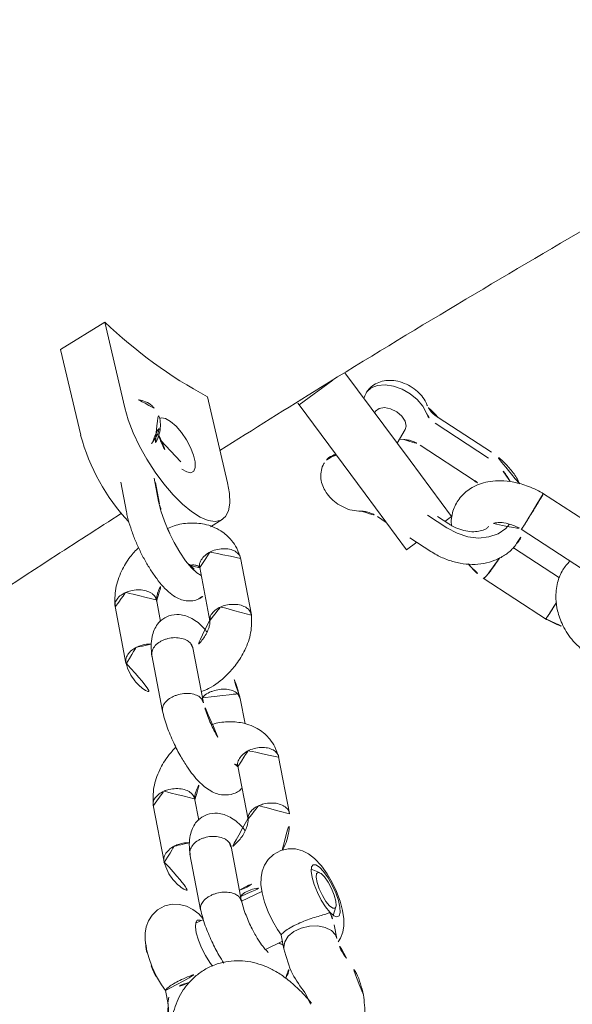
# Model space of a CAD drawing. Extents: x 5459245 to 5462690, y 5971016 to 5972523.
# Tile 133 of 136: x 5462452.2649 to 5462452.3441, y 5972214.0034 to 5972214.1444. Entities that reach past the tile are written whole.
import ezdxf

# ---------------------------------------------------------------- set-up
doc = ezdxf.new("R2010")
doc.units = 0
doc.layers.add('A_MAŁA ARCHITEKTURA', color=195, linetype='CONTINUOUS', lineweight=9)

# ---------------------------------------------------------------- blocks, each defined once
blk = doc.blocks.new('A$C43995eb0')
at = {"layer": 'A_MAŁA ARCHITEKTURA', "linetype": 'Continuous'}
for p, q in [((1219.81, -743.24), (1218.67, -754.02)), ((1224.67, -754.37), (1225.76, -743.99)), ((1233.37, -756.03), (1234.51, -745.26)), ((1228.36, -746.32), (1227.54, -754.17)), ((1288.87, -751.21), (1287.29, -752.44)), ((1297.84, -751.75), (1298.97, -750.31)), ((1298.44, -750.97), (1298.07, -752)), ((1298.76, -750.22), (1298.44, -750.97)), ((1286.15, -753.19), (1284.89, -753.41)), ((1281.59, -757.73), (1281.71, -759.01)), ((1292.05, -758.53), (1293.62, -757.31)), ((1294.9, -759.63), (1292.75, -757.99)), ((1216.8, -763.2), (1215.85, -772.25)), ((1217.73, -763.2), (1216.77, -772.25)), ((1220.53, -772.76), (1221.48, -763.71)), ((1228.71, -763.98), (1228.5, -765.9)), ((1229, -767.25), (1229.34, -763.96)), ((1287.74, -763.84), (1290.31, -765.8)), ((1227.59, -764.1), (1223.17, -773.03)), ((1228.64, -764.62), (1227.59, -764.1)), ((1233.02, -768.03), (1233.39, -764.48)), ((1276, -765.4), (1269.48, -770.49)), ((1290.33, -765.78), (1284.02, -770.7)), ((1234.76, -767.65), (1230.34, -776.58)), ((1234.76, -767.65), (1233.14, -766.85)), ((1295.12, -769.47), (1296.13, -770.24)), ((1306.67, -769.69), (1308.24, -768.46)), ((1273.35, -775.07), (1279.46, -770.3)), ((1287.67, -775.46), (1294.08, -770.47)), ((1232.43, -773.53), (1232.59, -772.03)), ((1223.17, -773.03), (1216.22, -787.07)), ((1221.13, -775.78), (1220.89, -775.17)), ((1221.79, -775.82), (1219.54, -775.68)), ((1230.34, -776.58), (1223.3, -790.79)), ((1282.77, -776.55), (1280.24, -778.52)), ((1267.49, -776.91), (1264.55, -779.2)), ((1283.83, -783.33), (1290.36, -778.24)), ((1219.21, -780.67), (1219.38, -780.68)), ((1217.86, -783), (1218.26, -782.94)), ((1253.15, -783.21), (1246.63, -788.3)), ((1267.49, -783.59), (1261.17, -788.51)), ((1223.3, -790.79), (1217.93, -788.13)), ((1250.5, -792.88), (1256.62, -788.11)), ((1264.82, -793.27), (1271.23, -788.28)), ((1223.3, -790.79), (1223.16, -791.09)), ((1244.6, -794.16), (1242.91, -793.14)), ((1228.24, -803.01), (1237.88, -794.86)), ((1259.92, -794.36), (1257.4, -796.33)), ((1260.99, -801.14), (1267.51, -796.05)), ((1248.11, -798.9), (1247.9, -799.17)), ((1238.28, -802.17), (1236.82, -806.2)), ((1242.08, -804.5), (1244.76, -802.42)), ((1245, -802.14), (1242.53, -804.07)), ((1244.78, -808.5), (1248.2, -805.84)), ((1235.04, -812.83), (1225.4, -820.98)), ((1241.4, -816.67), (1231.76, -824.82)), ((1231.76, -824.82), (1225.4, -820.98))]:
    blk.add_line(p, q, dxfattribs=at)
at = {"layer": 'A_MAŁA ARCHITEKTURA', "linetype": 'Continuous', "flags": 128}
for points in [[(1289.21, -750.83), (1288.57, -750.78), (1287.65, -750.89), (1286.78, -751.17), (1285.9, -751.62), (1284.9, -752.33), (1283.89, -753.25), (1282.9, -754.34), (1282.02, -755.48), (1281.25, -756.67), (1280.61, -757.91), (1280.1, -759.29), (1279.91, -760.34), (1279.91, -761.33), (1280.13, -762.33), (1280.59, -763.29), (1281.28, -764.12), (1282.27, -764.8), (1283.28, -765.14), (1284.25, -765.24), (1285.16, -765.13), (1286.04, -764.86), (1286.92, -764.42), (1287.91, -763.73), (1288.92, -762.82), (1289.92, -761.73), (1290.81, -760.59), (1291.58, -759.4), (1292.05, -758.52), (1292.05, -758.52)], [(1293.64, -757.29), (1293.44, -757.43), (1292.66, -757.66), (1291.75, -757.57), (1290.78, -757.15), (1289.86, -756.45), (1289.07, -755.53), (1288.5, -754.49), (1288.19, -753.42), (1288.19, -752.44), (1288.48, -751.64), (1288.87, -751.21)], [(1285.97, -753.82), (1286.16, -753.1), (1286.1, -752.61), (1285.82, -752.4), (1285.33, -752.49), (1284.67, -752.87), (1283.91, -753.51), (1283.11, -754.35), (1282.35, -755.31), (1281.68, -756.31), (1281.18, -757.27), (1280.88, -758.09), (1280.81, -758.7), (1280.99, -759.05), (1281.38, -759.11), (1281.96, -758.88), (1282.68, -758.36), (1283.47, -757.62), (1284.26, -756.71), (1284.98, -755.71), (1285.57, -754.72), (1285.97, -753.82)], [(1283.69, -756.7), (1283.01, -757.39), (1282.39, -757.86), (1281.91, -758.04), (1281.64, -757.9), (1281.61, -757.47), (1281.82, -756.81), (1282.26, -756), (1282.85, -755.15), (1283.52, -754.37), (1284.18, -753.79), (1284.74, -753.46), (1285.12, -753.43), (1285.28, -753.72), (1285.18, -754.28), (1284.85, -755.03), (1284.33, -755.87), (1283.69, -756.7)], [(1229.34, -763.96), (1229.37, -762.3), (1229.11, -760.69), (1228.57, -759.24), (1227.77, -758), (1226.76, -757.04), (1225.59, -756.4), (1224.85, -756.2)], [(1295.43, -769.71), (1295.44, -769.86), (1295.61, -770.21), (1296.01, -770.27), (1296.59, -770.03), (1297.3, -769.52), (1298.09, -768.77), (1298.88, -767.86), (1299.6, -766.86), (1300.19, -765.87), (1300.49, -765.27)], [(1295.06, -769.53), (1294.73, -770.44), (1294.54, -771.49), (1294.54, -772.49), (1294.75, -773.49), (1295.21, -774.44), (1295.91, -775.27), (1296.89, -775.95), (1297.9, -776.3), (1298.87, -776.39), (1299.79, -776.29), (1300.66, -776.02), (1301.54, -775.58), (1302.53, -774.88), (1303.55, -773.97), (1304.55, -772.88), (1305.43, -771.74), (1306.21, -770.55), (1306.67, -769.67), (1306.67, -769.67)], [(1308.2, -768.5), (1308.07, -768.58), (1307.29, -768.82)], [(1216.06, -774.02), (1215.41, -774.94), (1214.93, -776.08), (1214.65, -777.36), (1214.59, -778.7), (1214.76, -779.98), (1215.14, -781.14), (1215.7, -782.07), (1216.42, -782.72), (1217.22, -783.03), (1217.85, -783.03)], [(1219.54, -775.68), (1219.02, -775.78), (1218.45, -776.23), (1218.03, -776.98), (1217.81, -777.91)], [(1217.81, -777.91), (1217.83, -778.88), (1218.08, -779.74), (1218.53, -780.37), (1219.11, -780.65), (1219.21, -780.67)], [(1244.76, -802.42), (1245.81, -801.51), (1246.89, -800.4), (1247.97, -799.13), (1248.97, -797.79), (1249.85, -796.42), (1250.56, -795.11), (1251.08, -793.91), (1251.37, -792.89), (1251.42, -792.16)], [(1237.88, -794.86), (1239.15, -793.91), (1240.34, -793.25), (1241.41, -792.92), (1242.33, -792.92), (1243.07, -793.25), (1243.61, -793.91), (1243.94, -794.86), (1244.03, -796.09), (1243.9, -797.56), (1243.54, -799.21), (1242.96, -801.01), (1242.19, -802.89), (1241.24, -804.8), (1240.15, -806.69), (1238.95, -808.48), (1237.67, -810.14), (1236.35, -811.6), (1235.04, -812.83)], [(1234.13, -807.7), (1233.93, -807.5), (1233.74, -806.93), (1233.78, -806.11), (1234.03, -805.11), (1234.48, -804), (1235.09, -802.89), (1235.81, -801.85), (1236.58, -800.97), (1237.34, -800.32), (1238.03, -799.96), (1238.6, -799.92), (1238.99, -800.19), (1239.17, -800.76), (1239.14, -801.58), (1239.14, -801.58)], [(1237.53, -807.07), (1237.78, -807.1), (1237.89, -807.1)]]:
    blk.add_lwpolyline(points, dxfattribs=at)
at = {"layer": 'A_MAŁA ARCHITEKTURA', "linetype": 'Continuous'}
for centre, radius, start, end in [((1226.93, -764.12), 9.24, 145.5075, 174.3114), ((1307.42, -764.61), 4.21, 218.4772, 268.1615), ((1293.24, -763.16), 15, 318.354, 334.3568), ((1213.65, -772.01), 3.13, 320.2354, 355.6447), ((1297.15, -767.21), 9.39, 301.0804, 320.9849), ((1229.33, -781.31), 2.52, 215.3903, 263.0984), ((1229.14, -799.47), 10.22, 314.1122, 348.068), ((1159.84, -801.41), 68.41, 343.3777, 358.6603), ((1221.59, -794.82), 29.5, 312.1919, 340.0057), ((1236.6, -810.89), 3.93, 76.3177, 152.1484)]:
    blk.add_arc(centre, radius, start, end, dxfattribs=at)
for points, knots in [([(1234.26, -797.92), (1229.39, -795.03), (1217.97, -788.23), (1200.16, -777.22), (1180.81, -764.94), (1161.61, -752.37), (1142.55, -739.54), (1123.64, -726.44), (1104.89, -713.07), (1086.29, -699.44), (1067.86, -685.55), (1049.58, -671.4), (1031.47, -656.99), (1013.53, -642.33), (995.75, -627.41), (978.15, -612.25), (960.73, -596.84), (943.5, -581.17), (929.24, -567.93), (920.79, -559.83), (917.97, -557.12)], [0, 0, 0, 0, 0.043146, 0.101159, 0.159168, 0.217172, 0.275172, 0.333168, 0.391159, 0.449146, 0.507128, 0.565107, 0.623081, 0.681051, 0.739017, 0.796978, 0.854936, 0.91289, 0.970839, 1, 1, 1, 1]), ([(768.63, -596.05), (771.65, -599.17), (780.31, -608.14), (794.77, -622.76), (812.06, -639.86), (829.56, -656.71), (847.24, -673.32), (865.1, -689.7), (883.15, -705.82), (901.38, -721.7), (919.78, -737.33), (938.36, -752.71), (957.11, -767.84), (976.03, -782.7), (995.11, -797.31), (1014.36, -811.66), (1033.77, -825.75), (1053.33, -839.57), (1073.05, -853.12), (1092.91, -866.4), (1112.93, -879.41), (1133.09, -892.15), (1153.39, -904.61), (1173.83, -916.79), (1194.41, -928.7), (1215.11, -940.32), (1235.95, -951.66), (1256.91, -962.72), (1277.99, -973.49), (1299.2, -983.97), (1320.52, -994.16), (1341.95, -1004.07), (1363.49, -1013.68), (1385.14, -1022.99), (1406.89, -1032.01), (1428.74, -1040.74), (1450.68, -1049.16), (1472.72, -1057.29), (1494.85, -1065.11), (1517.06, -1072.64), (1539.36, -1079.86), (1561.73, -1086.78), (1584.18, -1093.39), (1606.7, -1099.69), (1629.3, -1105.69), (1651.95, -1111.39), (1674.67, -1116.77), (1697.45, -1121.84), (1720.28, -1126.61), (1743.17, -1131.06), (1766.1, -1135.2), (1789.08, -1139.03), (1812.09, -1142.55), (1835.15, -1145.75), (1858.24, -1148.64), (1881.36, -1151.22), (1904.5, -1153.48), (1927.67, -1155.42), (1950.86, -1157.05), (1974.07, -1158.37), (1997.29, -1159.37), (2019.69, -1160.04), (2034.36, -1160.25), (2041.28, -1160.34)], [0, 0, 0, 0, 0.008859, 0.025435, 0.04201, 0.058584, 0.075158, 0.09173, 0.108302, 0.124873, 0.141442, 0.158011, 0.174578, 0.191145, 0.20771, 0.224275, 0.240838, 0.257401, 0.273962, 0.290523, 0.307082, 0.32364, 0.340197, 0.356754, 0.373309, 0.389863, 0.406416, 0.422968, 0.439519, 0.456068, 0.472617, 0.489165, 0.505712, 0.522258, 0.538803, 0.555347, 0.57189, 0.588432, 0.604973, 0.621513, 0.638052, 0.654591, 0.671129, 0.687665, 0.704202, 0.720737, 0.737272, 0.753806, 0.770339, 0.786872, 0.803404, 0.819936, 0.836467, 0.852998, 0.869528, 0.886058, 0.902587, 0.919116, 0.935645, 0.952174, 0.968702, 0.98523, 1, 1, 1, 1]), ([(1225.54, -746.11), (1226.07, -746.24), (1227.23, -746.53), (1229.22, -746.33), (1231.12, -745.61), (1232.83, -744.4), (1234.35, -742.77), (1235.71, -740.43), (1236.12, -738.55), (1236.34, -737.56)], [0, 0, 0, 0, 0.110237, 0.242329, 0.398202, 0.513269, 0.653698, 0.818493, 1, 1, 1, 1]), ([(1312.8, -743.91), (1312.58, -743.78), (1311.36, -743.08), (1309.14, -742.26), (1306.38, -741.61), (1303.98, -741.36), (1301.68, -741.4), (1299.27, -741.77), (1296.67, -742.59), (1295.13, -743.61), (1294.3, -744.15)], [0, 0, 0, 0, 0.036482, 0.208719, 0.341591, 0.453002, 0.568338, 0.689293, 0.833584, 1, 1, 1, 1]), ([(1234.49, -745.53), (1234.5, -745.11), (1234.53, -744.28), (1234.5, -743.27), (1234.38, -742.72), (1234.35, -742.56)], [0, 0, 0, 0, 0.4217241, 0.8333673, 1, 1, 1, 1]), ([(1294.3, -744.15), (1293.48, -744.88), (1291.99, -746.2), (1291.14, -747.91), (1290.75, -748.69)], [0, 0, 0, 0, 0.547711, 1, 1, 1, 1]), ([(1231.72, -745.11), (1231.93, -745.13), (1232.48, -745.17), (1233.2, -745.24), (1233.65, -745.28), (1233.82, -745.3), (1233.83, -745.3)], [0, 0, 0, 0, 0.257155, 0.670893, 0.983477, 1, 1, 1, 1]), ([(1234.46, -745.39), (1234.47, -745.39), (1234.52, -745.39), (1234.3, -745.36), (1234, -745.32), (1233.84, -745.3), (1233.83, -745.3)], [0, 0, 0, 0, 0.123616, 0.611753, 0.980504, 1, 1, 1, 1]), ([(1290.74, -748.71), (1290.53, -749.15), (1290.08, -750.07), (1289.26, -750.84), (1288.83, -751.24)], [0, 0, 0, 0, 0.471357, 1, 1, 1, 1]), ([(1285.97, -753.82), (1285.98, -753.82), (1286.1, -753.66), (1286.5, -753.14), (1286.98, -752.73), (1287.31, -752.46)], [0, 0, 0, 0, 0.006402, 0.317954, 1, 1, 1, 1]), ([(1293.64, -757.28), (1294.59, -756.42), (1296.34, -754.79), (1297.36, -752.74), (1297.83, -751.78)], [0, 0, 0, 0, 0.53598, 1, 1, 1, 1]), ([(1298.07, -752), (1297.95, -752.36), (1297.59, -753.44), (1297.2, -755.11), (1297, -756.98), (1297.04, -758.67), (1297.31, -760.28), (1297.81, -761.81), (1298.57, -763.24), (1299.59, -764.57), (1300.87, -765.72), (1302.34, -766.6), (1303.88, -767.18), (1305.43, -767.49), (1306.96, -767.54), (1308.48, -767.38), (1310, -767), (1311.57, -766.41), (1313.25, -765.54), (1315.07, -764.36), (1316.95, -762.9), (1318.79, -761.24), (1320.55, -759.48), (1321.98, -757.9), (1322.82, -756.89), (1323.12, -756.54)], [0, 0, 0, 0, 0.029784, 0.087808, 0.135706, 0.178055, 0.217575, 0.25559, 0.292833, 0.329712, 0.370309, 0.409015, 0.446224, 0.482612, 0.51893, 0.55608, 0.595316, 0.63849, 0.688152, 0.746011, 0.806475, 0.863537, 0.917971, 0.970883, 1, 1, 1, 1]), ([(1218.7, -753.75), (1218.68, -754.17), (1218.64, -755), (1218.75, -756.58), (1219.09, -758.35), (1219.75, -760.09), (1220.76, -761.79), (1222.17, -763.24), (1224.11, -764.2), (1225.77, -764.41), (1227.09, -764.22), (1228.01, -763.96), (1228.52, -763.65), (1228.74, -763.52)], [0, 0, 0, 0, 0.065472, 0.129379, 0.246187, 0.348472, 0.435986, 0.584137, 0.705596, 0.826056, 0.887829, 0.952369, 1, 1, 1, 1]), ([(1218.73, -753.88), (1218.73, -753.88), (1218.72, -753.87), (1219.09, -753.88), (1219.65, -753.92), (1220.34, -753.96), (1221.14, -754.02), (1222.16, -754.11), (1223.13, -754.19), (1223.7, -754.25), (1223.96, -754.27), (1223.99, -754.28), (1224, -754.28)], [0, 0, 0, 0, 0.08357, 0.221181, 0.358766, 0.426809, 0.564376, 0.70195, 0.839573, 0.977196, 0.994503, 1, 1, 1, 1]), ([(1226.79, -754.03), (1226.59, -753.98), (1225.91, -753.83), (1225.21, -753.89), (1224.71, -753.94)], [0, 0, 0, 0, 0.296577, 1, 1, 1, 1]), ([(1233.39, -764.48), (1233.42, -764.15), (1233.49, -763.21), (1233.4, -761.68), (1233.03, -759.95), (1232.4, -758.33), (1231.51, -756.89), (1230.39, -755.68), (1229.1, -754.77), (1227.87, -754.2), (1227.08, -754.07), (1226.79, -754.03)], [0, 0, 0, 0, 0.069748, 0.193646, 0.318155, 0.442948, 0.567516, 0.690994, 0.812439, 0.931341, 1, 1, 1, 1]), ([(1292.03, -758.52), (1292.04, -758.52), (1292.09, -758.58), (1291.74, -758.52), (1291.06, -758.21), (1290.27, -757.72), (1289.54, -757.17), (1288.81, -756.58), (1287.96, -755.78), (1287.2, -755), (1286.55, -754.31), (1286.19, -753.96), (1286.01, -753.84), (1285.98, -753.82), (1285.97, -753.82)], [0, 0, 0, 0, 0.010156, 0.138144, 0.266876, 0.377826, 0.41722, 0.51541, 0.613437, 0.715638, 0.830224, 0.963479, 0.998944, 1, 1, 1, 1]), ([(1224.65, -754.37), (1224.64, -754.36), (1224.61, -754.35), (1224.28, -754.31), (1224.05, -754.28), (1224.01, -754.28), (1224, -754.28)], [0, 0, 0, 0, 0.43869, 0.920145, 0.980773, 1, 1, 1, 1]), ([(1225.75, -758.27), (1225.73, -758.26), (1225.69, -758.23), (1225.38, -757.89), (1225.03, -757.23), (1224.76, -756.27), (1224.67, -755.38), (1224.65, -754.75), (1224.67, -754.4), (1224.68, -754.22)], [0, 0, 0, 0, 0.0961233, 0.236512, 0.4284434, 0.6779172, 0.8270383, 0.9081341, 1, 1, 1, 1]), ([(1229.7, -755.26), (1229.89, -755.28), (1230.4, -755.34), (1231.28, -755.46), (1232.11, -755.6), (1232.55, -755.69), (1232.72, -755.73), (1232.73, -755.73)], [0, 0, 0, 0, 0.17076, 0.467307, 0.763998, 0.988151, 1, 1, 1, 1]), ([(1297.24, -755.16), (1296.91, -755.15), (1296.28, -755.14), (1295.59, -755.44), (1295.26, -755.59)], [0, 0, 0, 0, 0.532139, 1, 1, 1, 1]), ([(1232.56, -758.89), (1232.73, -758.45), (1233.12, -757.46), (1233.31, -756.38), (1233.41, -755.77)], [0, 0, 0, 0, 0.440945, 1, 1, 1, 1]), ([(1233.35, -755.96), (1233.36, -755.96), (1233.41, -755.93), (1233.2, -755.85), (1232.9, -755.77), (1232.74, -755.73), (1232.73, -755.73)], [0, 0, 0, 0, 0.135212, 0.61689, 0.980762, 1, 1, 1, 1]), ([(1218.99, -757.52), (1218.79, -757.79), (1218.25, -758.51), (1217.6, -759.88), (1217.04, -761.53), (1216.88, -762.66), (1216.8, -763.2)], [0, 0, 0, 0, 0.166115, 0.450971, 0.737493, 1, 1, 1, 1]), ([(1293.24, -758.36), (1293.18, -758.12), (1293.13, -757.87), (1293.17, -757.66), (1293.18, -757.65)], [0, 0, 0, 0, 0.9616752, 1, 1, 1, 1]), ([(1226.44, -758.69), (1226.56, -758.73), (1226.9, -758.84), (1227.42, -759.29), (1227.99, -760.03), (1228.44, -761.01), (1228.71, -762.18), (1228.77, -763.2), (1228.72, -763.8), (1228.71, -763.98)], [0, 0, 0, 0, 0.0964582, 0.2651912, 0.4257704, 0.5969582, 0.7648351, 0.9317973, 1, 1, 1, 1]), ([(1295.12, -759.07), (1295.11, -759.09), (1295.09, -759.12), (1294.97, -759.51), (1294.67, -760.2), (1294.09, -761.29), (1293.12, -762.76), (1292.02, -764.12), (1291.01, -765.19), (1290.48, -765.64), (1290.21, -765.88)], [0, 0, 0, 0, 0.060216, 0.14034, 0.249577, 0.389466, 0.560712, 0.763296, 0.876774, 1, 1, 1, 1]), ([(1221.48, -763.71), (1221.51, -763.5), (1221.55, -763.11), (1221.66, -762.74), (1221.72, -762.57)], [0, 0, 0, 0, 0.533219, 1, 1, 1, 1]), ([(1281.14, -763.95), (1281.07, -763.94), (1280.09, -763.87), (1278.18, -764.24), (1276.71, -765.03), (1275.95, -765.43)], [0, 0, 0, 0, 0.036223, 0.497666, 1, 1, 1, 1]), ([(1276.07, -765.4), (1275.95, -765.48), (1275.73, -765.62), (1275.55, -765.96), (1275.45, -766.3), (1275.39, -766.82), (1275.48, -767.56), (1275.85, -768.47), (1276.39, -769.25), (1276.82, -769.67), (1277.01, -769.83), (1277.02, -769.84)], [0, 0, 0, 0, 0.1160046, 0.1988176, 0.2816237, 0.3644297, 0.5318457, 0.699281, 0.8667785, 0.9933102, 1, 1, 1, 1]), ([(1289.05, -766.77), (1288.78, -766.52), (1287.88, -765.71), (1286.7, -765.23), (1285.89, -764.91)], [0, 0, 0, 0, 0.31026, 1, 1, 1, 1]), ([(1289.75, -766.23), (1289.64, -766.21), (1289.27, -766.13), (1288.74, -765.79), (1288.12, -765.26), (1287.64, -764.73), (1287.42, -764.28), (1287.34, -764.12)], [0, 0, 0, 0, 0.126264, 0.413699, 0.555834, 0.843201, 1, 1, 1, 1]), ([(1294.02, -770.51), (1294.62, -769.98), (1295.75, -768.97), (1297.35, -767.06), (1298.57, -765.39), (1299.15, -764.4), (1299.38, -764.01)], [0, 0, 0, 0, 0.3112784, 0.590832, 0.8376512, 1, 1, 1, 1]), ([(1294.12, -770.43), (1293.94, -770.54), (1293.58, -770.76), (1292.84, -770.73), (1292.17, -770.48), (1291.64, -770.14), (1291.26, -769.84), (1290.8, -769.37), (1290.29, -768.68), (1289.91, -767.79), (1289.79, -767), (1289.86, -766.56), (1289.92, -766.39), (1289.92, -766.38)], [0, 0, 0, 0, 0.119028, 0.24008, 0.361108, 0.42096, 0.480806, 0.540653, 0.66165, 0.782661, 0.903717, 0.995165, 1, 1, 1, 1]), ([(1290.33, -765.82), (1290.28, -765.86), (1290.08, -765.96), (1289.98, -766.2), (1289.92, -766.37), (1289.92, -766.38)], [0, 0, 0, 0, 0.271004, 0.9634, 1, 1, 1, 1]), ([(1306.65, -769.67), (1306.66, -769.68), (1306.68, -769.73), (1306.46, -769.69), (1306.07, -769.54), (1305.65, -769.34), (1304.87, -768.85), (1303.94, -768.16), (1302.91, -767.26), (1302.33, -766.66), (1302.01, -766.35)], [0, 0, 0, 0, 0.02801, 0.218635, 0.236457, 0.378445, 0.515121, 0.656595, 0.816004, 1, 1, 1, 1]), ([(1308.2, -768.49), (1308.83, -768.09), (1309.94, -767.37), (1311.42, -766.94), (1312.07, -766.74)], [0, 0, 0, 0, 0.559973, 1, 1, 1, 1]), ([(1269.51, -770.46), (1269.14, -770.83), (1268.45, -771.54), (1267.66, -772.97), (1267.16, -774.88), (1267.36, -777.18), (1268.31, -779.29), (1269.14, -780.58), (1269.75, -781.09), (1269.78, -781.12)], [0, 0, 0, 0, 0.126745, 0.241554, 0.422843, 0.638342, 0.815134, 0.99044, 1, 1, 1, 1]), ([(1269.53, -770.47), (1269.51, -770.48), (1269.28, -770.59), (1269.11, -770.95), (1268.95, -771.54), (1268.98, -772.24), (1269.29, -773.13), (1269.83, -773.98), (1270.35, -774.49), (1270.66, -774.72), (1270.7, -774.75), (1270.71, -774.76)], [0, 0, 0, 0, 0.022692, 0.195342, 0.280726, 0.453354, 0.625989, 0.798687, 0.971384, 0.993102, 1, 1, 1, 1]), ([(1279.37, -770.31), (1279.29, -770.37), (1279.03, -770.55), (1278.42, -770.55), (1277.7, -770.31), (1277.23, -770), (1277.03, -769.85), (1277.02, -769.84)], [0, 0, 0, 0, 0.141784, 0.448693, 0.755751, 0.987737, 1, 1, 1, 1]), ([(1279.39, -770.36), (1279.46, -770.31), (1279.66, -770.19), (1280.05, -770.05), (1280.66, -769.92), (1281.4, -769.89), (1282.26, -769.98), (1283.08, -770.18), (1283.71, -770.39), (1284.04, -770.57), (1284.13, -770.62)], [0, 0, 0, 0, 0.068463, 0.199964, 0.325142, 0.499524, 0.656483, 0.800176, 0.945036, 1, 1, 1, 1]), ([(1281.11, -769.93), (1280.99, -770.16), (1280.54, -771.12), (1280.28, -772.7), (1280.47, -774.45), (1281.31, -775.74), (1282.34, -776.49), (1283.5, -776.88), (1284.98, -776.78), (1286.53, -776.2), (1287.38, -775.64), (1287.81, -775.36)], [0, 0, 0, 0, 0.05419, 0.21851, 0.370272, 0.481166, 0.542836, 0.647124, 0.803897, 0.899454, 1, 1, 1, 1]), ([(1284.1, -770.69), (1284.03, -770.73), (1283.81, -770.85), (1283.68, -771.11), (1283.61, -771.29), (1283.61, -771.3)], [0, 0, 0, 0, 0.30302, 0.965008, 1, 1, 1, 1]), ([(1215.85, -772.25), (1215.83, -772.4), (1215.77, -772.84), (1215.57, -773.52), (1215.28, -774.09), (1215.12, -774.28), (1215.06, -774.35)], [0, 0, 0, 0, 0.158176, 0.476086, 0.787497, 1, 1, 1, 1]), ([(1287.71, -775.41), (1287.53, -775.52), (1287.17, -775.75), (1286.41, -775.74), (1285.72, -775.5), (1285.19, -775.17), (1284.82, -774.86), (1284.36, -774.39), (1283.87, -773.69), (1283.52, -772.77), (1283.44, -771.95), (1283.54, -771.49), (1283.6, -771.31), (1283.61, -771.3)], [0, 0, 0, 0, 0.110094, 0.232373, 0.354629, 0.415088, 0.475541, 0.535995, 0.658219, 0.780457, 0.90274, 0.995116, 1, 1, 1, 1]), ([(1290.33, -778.27), (1290.69, -777.9), (1291.38, -777.19), (1292.17, -775.76), (1292.69, -773.97), (1292.46, -772.54), (1292.34, -771.82)], [0, 0, 0, 0, 0.209535, 0.399338, 0.699047, 1, 1, 1, 1]), ([(1220.89, -775.17), (1220.85, -775.08), (1220.73, -774.85), (1220.56, -774.26), (1220.48, -773.49), (1220.51, -772.98), (1220.53, -772.76)], [0, 0, 0, 0, 0.154963, 0.455447, 0.766133, 1, 1, 1, 1]), ([(1232.8, -775.97), (1232.76, -775.89), (1232.64, -775.64), (1232.47, -775.05), (1232.38, -774.28), (1232.42, -773.76), (1232.43, -773.53)], [0, 0, 0, 0, 0.154433, 0.454399, 0.764085, 1, 1, 1, 1]), ([(1271.18, -788.32), (1271.77, -787.79), (1272.9, -786.78), (1274.51, -784.87), (1275.8, -783.08), (1276.98, -781.11), (1277.91, -779.12), (1278.38, -776.96), (1278.16, -775.21), (1277.32, -773.94), (1276.49, -773.29), (1276.06, -773.17), (1275.86, -773.11)], [0, 0, 0, 0, 0.1294176, 0.2456453, 0.3482633, 0.4376538, 0.5801989, 0.7074796, 0.8250333, 0.9109312, 0.9586999, 1, 1, 1, 1]), ([(1215.06, -774.35), (1214.89, -774.56), (1214.48, -775.06), (1214.02, -776.02), (1213.7, -777.2), (1213.63, -778.48), (1213.8, -779.73), (1214.22, -780.84), (1214.83, -781.77), (1215.61, -782.46), (1216.48, -782.92), (1217.11, -783), (1217.39, -783.04)], [0, 0, 0, 0, 0.074864, 0.180067, 0.289408, 0.401494, 0.516707, 0.624276, 0.727043, 0.824454, 0.918951, 1, 1, 1, 1]), ([(1273.32, -775.04), (1273.27, -775.1), (1273.06, -775.32), (1272.47, -775.42), (1271.67, -775.3), (1271.07, -775.01), (1270.76, -774.8), (1270.72, -774.77), (1270.71, -774.76)], [0, 0, 0, 0, 0.101315, 0.385093, 0.668951, 0.952903, 0.98866, 1, 1, 1, 1]), ([(1273.29, -775.64), (1273.29, -775.64), (1273.26, -775.54), (1273.26, -775.46), (1273.27, -775.31), (1273.31, -775.17), (1273.36, -775.07), (1273.42, -775.02), (1273.44, -775)], [0, 0, 0, 0, 0.001332, 0.272911, 0.448689, 0.649167, 0.883757, 1, 1, 1, 1]), ([(1229.01, -783.8), (1229.06, -783.8), (1229.44, -783.88), (1230.18, -783.73), (1231.12, -783.36), (1231.92, -782.73), (1232.58, -781.91), (1233.09, -780.89), (1233.4, -779.71), (1233.48, -778.43), (1233.32, -777.14), (1232.98, -776.36), (1232.8, -775.97)], [0, 0, 0, 0, 0.012617, 0.115602, 0.2139, 0.311888, 0.413912, 0.522627, 0.637291, 0.754815, 0.875597, 1, 1, 1, 1]), ([(1286.28, -776.24), (1286.34, -776.38), (1286.52, -776.81), (1287.01, -777.41), (1287.46, -777.8), (1287.66, -777.95), (1287.68, -777.96)], [0, 0, 0, 0, 0.206105, 0.648276, 0.982342, 1, 1, 1, 1]), ([(1290.41, -778.18), (1290.24, -778.31), (1289.9, -778.57), (1289.15, -778.62), (1288.39, -778.4), (1287.9, -778.12), (1287.69, -777.97), (1287.68, -777.96)], [0, 0, 0, 0, 0.250783, 0.51874, 0.786797, 0.989294, 1, 1, 1, 1]), ([(1264.61, -779.15), (1264.01, -779.68), (1263.02, -780.55), (1262.04, -781.74), (1261.64, -782.22)], [0, 0, 0, 0, 0.599536, 1, 1, 1, 1]), ([(1264.52, -779.25), (1264.39, -779.38), (1264.24, -779.53), (1264.16, -779.76), (1264.14, -779.79), (1264.14, -779.8)], [0, 0, 0, 0, 0.843093, 0.962178, 1, 1, 1, 1]), ([(1280.44, -778.37), (1280.37, -778.41), (1280.17, -778.54), (1279.78, -778.68), (1279.17, -778.8), (1278.54, -778.85), (1278.06, -778.79), (1277.9, -778.77)], [0, 0, 0, 0, 0.115396, 0.337887, 0.549679, 0.844721, 1, 1, 1, 1]), ([(1280.33, -778.51), (1280.24, -778.57), (1280.05, -778.69), (1279.9, -779), (1279.79, -779.35), (1279.73, -779.87), (1279.83, -780.6), (1280.2, -781.52), (1280.73, -782.3), (1281.16, -782.71), (1281.35, -782.88), (1281.36, -782.88)], [0, 0, 0, 0, 0.089379, 0.174683, 0.259973, 0.345263, 0.5177, 0.690177, 0.862737, 0.993109, 1, 1, 1, 1]), ([(1266.91, -784.04), (1266.79, -784.02), (1266.42, -783.94), (1265.89, -783.6), (1265.27, -783.07), (1264.72, -782.42), (1264.25, -781.54), (1264.02, -780.66), (1264.05, -780.11), (1264.13, -779.85), (1264.14, -779.81), (1264.14, -779.8)], [0, 0, 0, 0, 0.072014, 0.235951, 0.317017, 0.480914, 0.644826, 0.808784, 0.972797, 0.99345, 1, 1, 1, 1]), ([(1270.94, -779.5), (1270.74, -779.83), (1270.17, -780.72), (1269.17, -781.93), (1268.16, -783), (1267.64, -783.45), (1267.36, -783.69)], [0, 0, 0, 0, 0.207797, 0.573133, 0.777776, 1, 1, 1, 1]), ([(1266.21, -784.58), (1265.93, -784.33), (1264.88, -783.4), (1262.85, -782.49), (1260.36, -781.83), (1257.95, -781.66), (1255.33, -782.02), (1253.87, -782.82), (1253.1, -783.24)], [0, 0, 0, 0, 0.079077, 0.298153, 0.439962, 0.604919, 0.794079, 1, 1, 1, 1]), ([(1227.2, -782.92), (1227.34, -783.05), (1227.73, -783.4), (1228.25, -783.68), (1228.61, -783.73), (1228.65, -783.73)], [0, 0, 0, 0, 0.339499, 0.93702, 1, 1, 1, 1]), ([(1253.23, -783.21), (1253.1, -783.29), (1252.89, -783.43), (1252.71, -783.77), (1252.6, -784.11), (1252.54, -784.63), (1252.64, -785.37), (1253.01, -786.28), (1253.54, -787.06), (1253.97, -787.48), (1254.17, -787.64), (1254.18, -787.65)], [0, 0, 0, 0, 0.1160046, 0.1988176, 0.2816237, 0.3644297, 0.5318457, 0.699281, 0.8667785, 0.9933102, 1, 1, 1, 1]), ([(1267.49, -783.63), (1267.43, -783.67), (1267.24, -783.78), (1267.14, -784.01), (1267.08, -784.18), (1267.08, -784.19)], [0, 0, 0, 0, 0.271004, 0.9634, 1, 1, 1, 1]), ([(1274.95, -784.21), (1275.47, -784.37), (1276.78, -784.74), (1279.04, -784.87), (1281.65, -784.52), (1283.12, -783.72), (1283.89, -783.29)], [0, 0, 0, 0, 0.165276, 0.411141, 0.693079, 1, 1, 1, 1]), ([(1283.86, -783.27), (1283.73, -783.36), (1283.43, -783.59), (1282.76, -783.59), (1282.04, -783.36), (1281.57, -783.05), (1281.37, -782.89), (1281.36, -782.88)], [0, 0, 0, 0, 0.206985, 0.490607, 0.774334, 0.988668, 1, 1, 1, 1]), ([(1271.27, -788.24), (1271.09, -788.35), (1270.74, -788.57), (1269.99, -788.54), (1269.32, -788.29), (1268.8, -787.95), (1268.42, -787.65), (1267.95, -787.18), (1267.45, -786.49), (1267.06, -785.6), (1266.95, -784.81), (1267.01, -784.37), (1267.07, -784.2), (1267.08, -784.19)], [0, 0, 0, 0, 0.119028, 0.24008, 0.361108, 0.42096, 0.480806, 0.540653, 0.66165, 0.782661, 0.903717, 0.995165, 1, 1, 1, 1]), ([(1256.52, -788.12), (1256.44, -788.18), (1256.18, -788.36), (1255.57, -788.36), (1254.85, -788.12), (1254.38, -787.81), (1254.19, -787.66), (1254.18, -787.65)], [0, 0, 0, 0, 0.141784, 0.448693, 0.755751, 0.987737, 1, 1, 1, 1]), ([(1256.55, -788.17), (1256.62, -788.13), (1256.81, -788), (1257.21, -787.86), (1257.82, -787.73), (1258.56, -787.7), (1259.41, -787.79), (1260.18, -787.96), (1260.64, -788.14), (1260.84, -788.22)], [0, 0, 0, 0, 0.074892, 0.218743, 0.355676, 0.546435, 0.718135, 0.875322, 1, 1, 1, 1]), ([(1258.26, -787.74), (1258.15, -787.97), (1257.69, -788.93), (1257.43, -790.52), (1257.62, -792.26), (1258.47, -793.55), (1259.49, -794.3), (1260.66, -794.69), (1262.14, -794.59), (1263.68, -794.02), (1264.53, -793.45), (1264.97, -793.17)], [0, 0, 0, 0, 0.05419, 0.21851, 0.370272, 0.481166, 0.542836, 0.647124, 0.803897, 0.899454, 1, 1, 1, 1]), ([(1246.66, -788.27), (1246.3, -788.64), (1245.61, -789.35), (1244.82, -790.78), (1244.31, -792.69), (1244.51, -794.99), (1245.45, -797.11), (1246.49, -798.6), (1247.36, -799.29), (1247.63, -799.51)], [0, 0, 0, 0, 0.118526, 0.22589, 0.395423, 0.596947, 0.762275, 0.926213, 1, 1, 1, 1]), ([(1246.69, -788.28), (1246.66, -788.29), (1246.43, -788.4), (1246.26, -788.76), (1246.11, -789.35), (1246.13, -790.05), (1246.44, -790.94), (1246.99, -791.79), (1247.51, -792.3), (1247.81, -792.53), (1247.85, -792.56), (1247.86, -792.57)], [0, 0, 0, 0, 0.022692, 0.195342, 0.280726, 0.453354, 0.625989, 0.798687, 0.971384, 0.993102, 1, 1, 1, 1]), ([(1264.86, -793.22), (1264.69, -793.33), (1264.32, -793.56), (1263.56, -793.55), (1262.88, -793.31), (1262.35, -792.98), (1261.97, -792.67), (1261.51, -792.2), (1261.03, -791.5), (1260.67, -790.58), (1260.6, -789.76), (1260.69, -789.3), (1260.76, -789.12), (1260.76, -789.11)], [0, 0, 0, 0, 0.110094, 0.232373, 0.354629, 0.415088, 0.475541, 0.535995, 0.658219, 0.780457, 0.90274, 0.995116, 1, 1, 1, 1]), ([(1261.25, -788.5), (1261.18, -788.54), (1260.96, -788.66), (1260.84, -788.92), (1260.77, -789.1), (1260.76, -789.11)], [0, 0, 0, 0, 0.30302, 0.965008, 1, 1, 1, 1]), ([(1254.53, -790.96), (1254.41, -790.86), (1254.13, -790.62), (1253.79, -790.52), (1253.6, -790.47)], [0, 0, 0, 0, 0.441368, 1, 1, 1, 1]), ([(1267.48, -796.08), (1267.84, -795.71), (1268.54, -795), (1269.32, -793.57), (1269.85, -791.78), (1269.61, -790.35), (1269.5, -789.63)], [0, 0, 0, 0, 0.209535, 0.399338, 0.699047, 1, 1, 1, 1]), ([(1248.2, -805.84), (1248.4, -805.68), (1248.98, -805.22), (1249.94, -804.3), (1251.08, -803.07), (1252.15, -801.76), (1253.14, -800.39), (1254.01, -799), (1254.76, -797.62), (1255.35, -796.26), (1255.73, -795), (1255.87, -793.89), (1255.79, -792.89), (1255.48, -792.01), (1255.04, -791.32), (1254.66, -791.05), (1254.53, -790.96)], [0, 0, 0, 0, 0.044061, 0.130391, 0.213992, 0.296174, 0.377979, 0.460082, 0.543219, 0.628703, 0.719169, 0.79894, 0.86036, 0.917254, 0.972515, 1, 1, 1, 1]), ([(1250.48, -792.85), (1250.42, -792.91), (1250.21, -793.13), (1249.63, -793.23), (1248.83, -793.11), (1248.23, -792.82), (1247.92, -792.61), (1247.87, -792.58), (1247.86, -792.57)], [0, 0, 0, 0, 0.101315, 0.385093, 0.668951, 0.952903, 0.98866, 1, 1, 1, 1]), ([(1250.85, -794.31), (1250.71, -794.07), (1250.51, -793.73), (1250.43, -793.4), (1250.41, -793.26), (1250.42, -793.12), (1250.47, -792.98), (1250.52, -792.88), (1250.57, -792.83), (1250.59, -792.81)], [0, 0, 0, 0, 0.266391, 0.380739, 0.549142, 0.658139, 0.782453, 0.92792, 1, 1, 1, 1]), ([(1251.07, -793.49), (1251.07, -793.49), (1251.07, -793.47), (1251.03, -793.73), (1250.89, -794.22), (1250.69, -794.69), (1250.59, -794.94)], [0, 0, 0, 0, 0.123941, 0.3888, 0.686964, 1, 1, 1, 1]), ([(1263.44, -794.05), (1263.49, -794.19), (1263.67, -794.62), (1264.16, -795.22), (1264.61, -795.61), (1264.82, -795.76), (1264.83, -795.77)], [0, 0, 0, 0, 0.206105, 0.648276, 0.982342, 1, 1, 1, 1]), ([(1257.59, -796.18), (1257.53, -796.22), (1257.33, -796.35), (1256.93, -796.49), (1256.33, -796.61), (1255.73, -796.66), (1255.3, -796.6), (1255.18, -796.59)], [0, 0, 0, 0, 0.1201519, 0.3518129, 0.5723329, 0.8795353, 1, 1, 1, 1]), ([(1257.48, -796.32), (1257.39, -796.38), (1257.21, -796.5), (1257.05, -796.81), (1256.94, -797.16), (1256.89, -797.68), (1256.98, -798.41), (1257.35, -799.33), (1257.88, -800.11), (1258.31, -800.53), (1258.51, -800.69), (1258.52, -800.69)], [0, 0, 0, 0, 0.0893792, 0.1746834, 0.2599733, 0.3452632, 0.5177004, 0.690177, 0.8627372, 0.9931087, 1, 1, 1, 1]), ([(1267.56, -795.99), (1267.4, -796.12), (1267.05, -796.38), (1266.31, -796.43), (1265.54, -796.21), (1265.05, -795.93), (1264.84, -795.78), (1264.83, -795.77)], [0, 0, 0, 0, 0.250783, 0.51874, 0.786797, 0.989294, 1, 1, 1, 1]), ([(1247.9, -799.17), (1247.87, -799.21), (1247.62, -799.55), (1247.34, -799.85), (1247.1, -800.12)], [0, 0, 0, 0, 0.116238, 1, 1, 1, 1]), ([(1245.64, -801.6), (1245.5, -801.73), (1245.28, -801.93), (1245.08, -802.09), (1245, -802.14)], [0, 0, 0, 0, 0.628648, 1, 1, 1, 1]), ([(1251.94, -801.98), (1252.52, -802.15), (1253.88, -802.55), (1256.19, -802.68), (1258.81, -802.33), (1260.28, -801.53), (1261.04, -801.11)], [0, 0, 0, 0, 0.179229, 0.420985, 0.698209, 1, 1, 1, 1]), ([(1261.01, -801.08), (1260.88, -801.17), (1260.59, -801.4), (1259.92, -801.4), (1259.19, -801.17), (1258.73, -800.86), (1258.53, -800.7), (1258.52, -800.69)], [0, 0, 0, 0, 0.206985, 0.490607, 0.774334, 0.988668, 1, 1, 1, 1]), ([(1237.45, -806.65), (1237.33, -806.65), (1236.77, -806.61), (1235.84, -806.76), (1234.77, -807.19), (1233.94, -807.78), (1233.58, -808.3), (1233.42, -808.52)], [0, 0, 0, 0, 0.074148, 0.350296, 0.589999, 0.821426, 1, 1, 1, 1]), ([(1564.16, -948.04), (1558.73, -946.25), (1546.18, -942.13), (1526.6, -935.3), (1505.39, -927.62), (1484.28, -919.63), (1463.27, -911.35), (1442.35, -902.77), (1421.53, -893.89), (1400.81, -884.72), (1380.21, -875.26), (1359.71, -865.5), (1339.33, -855.46), (1319.07, -845.13), (1298.93, -834.52), (1278.92, -823.61), (1262.16, -814.24), (1252.13, -808.39), (1248.67, -806.38)], [0, 0, 0, 0, 0.049787, 0.115236, 0.180681, 0.246123, 0.31156, 0.376992, 0.44242, 0.507844, 0.573263, 0.638677, 0.704087, 0.769492, 0.834892, 0.900288, 0.965678, 1, 1, 1, 1]), ([(1233.16, -809.07), (1233.1, -809.21), (1232.89, -809.68), (1232.89, -810.56), (1232.96, -811.3), (1233.12, -811.63), (1233.13, -811.65)], [0, 0, 0, 0, 0.176854, 0.583102, 0.978903, 1, 1, 1, 1])]:
    blk.add_open_spline(points, degree=3, knots=knots, dxfattribs=at)

msp = doc.modelspace()

# ---------------------------------------------------------------- block references
at = {"layer": 'A_MAŁA ARCHITEKTURA', "xscale": 0.001, "yscale": 0.001, "zscale": 0.001, "rotation": 242.9301705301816}
msp.add_blockref('A$C43995eb0', (5462453.5658, 5972214.81866), dxfattribs=at)

doc.saveas('drawing.dxf')
